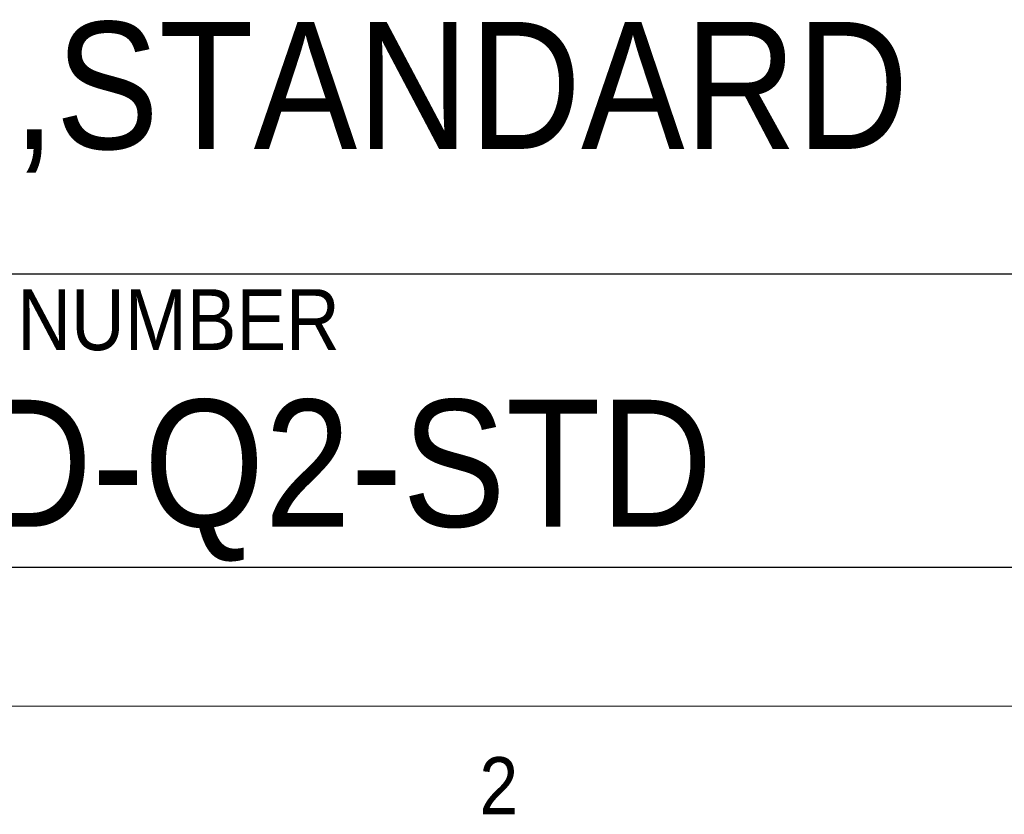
# Model space of a CAD drawing. Header units: inches. Extents: x 1 to 109, y 1 to 85.
# Tile 68 of 256: x 84 to 92, y 1 to 8. Entities that reach past the tile are written whole.
import ezdxf

# ---------------------------------------------------------------- set-up
doc = ezdxf.new("R2010")
doc.units = ezdxf.units.IN
doc.header["$MEASUREMENT"] = 0
doc.layers.add('FORMAT', color=7, linetype='Continuous')
doc.styles.add('SLDTEXTSTYLE0', font='GOTHIC.TTF', dxfattribs={"width": 0.913})

msp = doc.modelspace()

# ---------------------------------------------------------------- linework, layer by layer
at = {"layer": 'FORMAT', "ltscale": 5}
for p, q in [((77.3242, 5.5986), (107.6144, 5.5986)), ((77.3242, 3.1936), (107.6144, 3.1936))]:
    msp.add_line(p, q, dxfattribs=at)
at = {"layer": 'FORMAT', "lineweight": 0, "ltscale": 5}
msp.add_line((107.6144, 2.053), (2.6144, 2.053), dxfattribs=at)

# ---------------------------------------------------------------- texts
at = {"layer": 'FORMAT', "color": 7, "ltscale": 5, "attachment_point": 1, "style": 'SLDTEXTSTYLE0'}
for s, insert, char_height in [('2DCAD,Q2,STANDARD', (77.6748, 7.6664), 1.041667), ('DOCUMENT NUMBER', (80.3782, 5.4738), 0.5), ('2DCAD-Q2-STD', (80.3782, 4.5671), 1.041667), ('2', (87.8648, 1.6345), 0.4687)]:
    msp.add_mtext(s, dxfattribs=dict(at, insert=insert, char_height=char_height))

doc.saveas('drawing.dxf')
